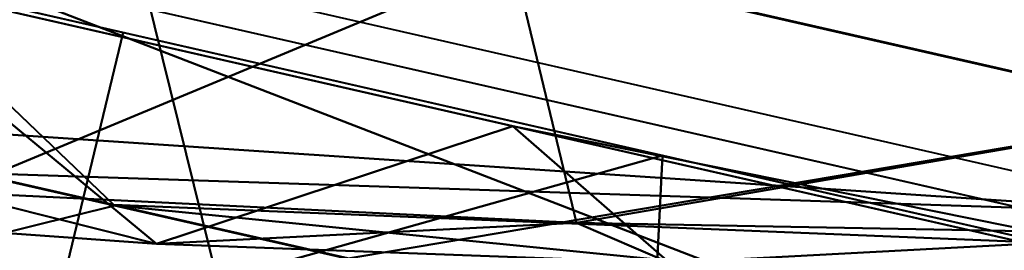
# Model space of a CAD drawing. Header units: millimetres. Extents: x -84 to 84, y -85 to 85.
# Tile 245 of 252: x -3.476 to -0.581, y -58.403 to -57.724. Entities that reach past the tile are written whole.
import ezdxf

# ---------------------------------------------------------------- set-up
doc = ezdxf.new("R2010")
doc.units = ezdxf.units.MM
doc.layers.add('M-HVAC-CDFF', color=50, linetype='Continuous', lineweight=30)

# ---------------------------------------------------------------- blocks, each defined once
blk = doc.blocks.new('VE_Air Teminal_Ventilation Valve_Geometry - Aeroo Round White-8933-3D View')
at = {"layer": 'M-HVAC-CDFF', "lineweight": 40}
mesh = blk.add_polyface(dxfattribs=at)
corners = [(4.149506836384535, 62.50000047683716, -33.96967661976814), (-4.149506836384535, 62.50000047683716, -33.96967661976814), (-4.925963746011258, 62.39777652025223, -33.96967661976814), (-5.64950697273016, 62.09807642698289, -33.96967661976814), (-6.270827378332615, 61.62132046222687, -33.96967661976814), (-6.747583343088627, 61.0000011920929, -33.96967661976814), (-7.047284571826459, 60.27645796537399, -33.96967661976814), (-7.71560939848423, 57.78223339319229, -33.96967661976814), (-3.866317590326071, 58.16673027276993, -33.96967661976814), (2.019695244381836e-11, 58.29508817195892, -33.96967661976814), (3.866317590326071, 58.16673027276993, -33.96967661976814), (7.71560939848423, 57.78223339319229, -33.96967661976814), (7.047284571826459, 60.27645796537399, -33.96967661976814), (6.747583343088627, 61.0000011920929, -33.96967661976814), (6.270827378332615, 61.62132046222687, -33.96967661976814), (5.64950697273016, 62.09807642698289, -33.96967661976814), (4.925963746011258, 62.39777652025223, -33.96967661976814)]
mesh.append_faces([[corners[k] for k in face] for face in [(3, 4, 8, 2), (4, 5, 8), (16, 0, 10, 15), (14, 15, 10, 13)]], dxfattribs={"vtx1": -1, "vtx2": -1})
mesh.append_faces([[corners[k] for k in face] for face in [(1, 2, 8, 9), (9, 10, 0, 1)]], dxfattribs={"vtx1": -1, "vtx3": -1})
mesh.append_faces([[corners[k] for k in face] for face in [(6, 7, 8, 5)]], dxfattribs={"vtx2": -1})
mesh.append_faces([[corners[k] for k in face] for face in [(10, 11, 12, 13)]], dxfattribs={"vtx3": -1})
mesh = blk.add_polyface(dxfattribs=at)
corners = [(1.771152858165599e-11, -59.00077729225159, -36.14970570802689), (1.769450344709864e-11, -59.00077729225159, -34.91854902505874), (-25.5994775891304, -53.15786086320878, -34.91854902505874), (-46.12866600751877, -36.78638332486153, -34.91854902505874), (-57.52150257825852, -13.1289077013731, -34.91854902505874), (-57.52150257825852, 13.1289077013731, -34.91854902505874), (-46.12866600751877, 36.78638332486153, -34.91854902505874), (-25.5994775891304, 53.15786086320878, -34.91854902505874), (2.019088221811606e-11, 59.00077729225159, -34.91854902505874), (2.020790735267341e-11, 59.00077729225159, -36.14970570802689), (-25.5994775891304, 53.15786086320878, -36.14970570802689), (-46.12866600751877, 36.78638332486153, -36.14970570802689), (-57.52150257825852, 13.1289077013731, -36.14970570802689), (-57.52150257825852, -13.1289077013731, -36.14970570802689), (-46.12866600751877, -36.78638332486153, -36.14970570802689), (-25.5994775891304, -53.15786086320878, -36.14970570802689), (-16.20570368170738, -55.30192966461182, -34.91854902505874), (-12.7997387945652, -56.07932134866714, -36.14970570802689), (-35.86407179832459, -44.97212322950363, -36.14970570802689), (-35.86407179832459, -44.97212322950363, -34.91854902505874), (-51.82508429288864, -24.95764494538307, -36.14970570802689), (-51.82508429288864, -24.95764494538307, -34.91854902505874), (-57.52150257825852, -2.381355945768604e-11, -34.91854902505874), (-57.52150257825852, -2.381778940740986e-11, -36.14970570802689), (-51.82508429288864, 24.95764494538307, -36.14970570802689), (-51.82508429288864, 24.95764494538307, -34.91854902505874), (-35.86407179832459, 44.97212322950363, -36.14970570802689), (-35.86407179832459, 44.97212322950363, -34.91854902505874), (-16.20570368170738, 55.30192966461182, -36.14970570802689), (-12.7997387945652, 56.07932134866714, -34.91854902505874)]
mesh.append_faces([[corners[k] for k in face] for face in [(17, 16, 15), (16, 17, 1), (29, 28, 7), (28, 29, 9), (10, 7, 28)]], dxfattribs={"vtx0": -1, "vtx1": -1})
mesh.append_faces([[corners[k] for k in face] for face in [(13, 4, 22, 23), (15, 2, 19, 18), (14, 3, 21, 20), (4, 13, 20, 21), (18, 19, 3, 14), (5, 12, 23, 22), (12, 5, 25, 24), (11, 6, 27, 26), (7, 10, 26, 27), (24, 25, 6, 11)]], dxfattribs={"vtx0": -1, "vtx2": -1})
mesh.append_faces([[corners[k] for k in face] for face in [(0, 1, 17)]], dxfattribs={"vtx1": -1})
mesh.append_faces([[corners[k] for k in face] for face in [(16, 2, 15)]], dxfattribs={"vtx1": -1, "vtx2": -1})
mesh.append_faces([[corners[k] for k in face] for face in [(29, 8, 9)]], dxfattribs={"vtx2": -1})
mesh = blk.add_polyface(dxfattribs=at)
corners = [(1.778951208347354e-11, -58.40000091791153, -40.79999871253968), (1.776668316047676e-11, -58.99941927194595, -40.1361584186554), (-25.59888714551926, -53.15663909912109, -40.1361584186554), (-46.12760320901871, -36.78553626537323, -40.1361584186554), (-57.52018089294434, -13.12860566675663, -40.1361584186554), (-57.52018089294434, 13.12860566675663, -40.1361584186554), (-46.12760320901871, 36.78553626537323, -40.1361584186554), (-25.59888714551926, 53.15663909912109, -40.1361584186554), (2.026300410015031e-11, 58.99941927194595, -40.1361584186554), (2.02604719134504e-11, 58.40000091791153, -40.79999871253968), (-25.33881036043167, 52.61658303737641, -40.79999871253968), (-45.65895903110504, 36.41180362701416, -40.79999871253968), (-56.93579159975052, 12.995222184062, -40.79999871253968), (-56.93579159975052, -12.995222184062, -40.79999871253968), (-45.65895903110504, -36.41180362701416, -40.79999871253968), (-25.33881036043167, -52.61658303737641, -40.79999871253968), (-16.24683602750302, -55.29118359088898, -40.1361584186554), (-12.66940518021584, -55.508289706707, -40.79999871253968), (-19.00410777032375, -54.06243864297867, -40.79999871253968), (-8.123418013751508, -57.1452991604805, -40.1361584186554), (-35.86324517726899, -44.97108768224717, -40.1361584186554), (-35.49888469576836, -44.51419333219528, -40.79999871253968), (-40.57892299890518, -40.46300075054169, -40.79999871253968), (-40.99542192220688, -40.87830970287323, -40.1361584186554), (-51.82388978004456, -24.95707039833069, -40.1361584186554), (-51.29737304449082, -24.70351347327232, -40.79999871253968), (-54.11658232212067, -18.84936839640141, -40.79999871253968), (-54.67203533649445, -19.04283746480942, -40.1361584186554), (-57.52018089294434, -2.376808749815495e-11, -40.1361584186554), (-56.93579159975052, -2.378183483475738e-11, -40.79999871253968), (-56.93579159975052, 6.497611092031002, -40.79999871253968), (-57.52018089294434, 6.564302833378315, -40.1361584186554), (-51.82388978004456, 24.95707039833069, -40.1361584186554), (-51.29737304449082, 24.70351347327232, -40.79999871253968), (-48.47816830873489, 30.55765968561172, -40.79999871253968), (-48.97574422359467, 30.87130333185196, -40.1361584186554), (-35.49888469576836, 44.51419333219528, -40.79999871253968), (-35.86324517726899, 44.97108768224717, -40.1361584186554), (-40.99542192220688, 40.87830970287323, -40.1361584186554), (-40.57892299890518, 40.46300075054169, -40.79999871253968), (-12.79944357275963, 56.07802691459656, -40.1361584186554), (-12.66940518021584, 55.508289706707, -40.79999871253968), (-8.040885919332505, 56.56472049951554, -40.79999871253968), (-30.41884639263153, -48.56538591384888, -40.79999871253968), (-30.73106616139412, -49.06386111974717, -40.1361584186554), (-28.16497778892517, -51.11025238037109, -40.1361584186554), (-48.97574422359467, -30.87130333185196, -40.1361584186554), (-48.47816830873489, -30.55765968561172, -40.79999871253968), (-49.88777067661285, -27.63058544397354, -40.79999871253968), (-56.93579159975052, -6.497611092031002, -40.79999871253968), (-57.52018089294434, -6.564302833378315, -40.1361584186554), (-57.52018089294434, -9.846454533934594, -40.1361584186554), (-54.67203533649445, 19.04283746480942, -40.1361584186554), (-54.11658232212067, 18.84936839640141, -40.79999871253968), (-52.7069799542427, 21.77644150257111, -40.79999871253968), (-30.73106616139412, 49.06386111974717, -40.1361584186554), (-30.41884639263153, 48.56538591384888, -40.79999871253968), (-27.8788283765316, 50.59098447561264, -40.79999871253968), (-19.19916649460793, 54.61733300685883, -40.1361584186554), (-19.00410777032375, 54.06243864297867, -40.79999871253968), (-15.83675704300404, 54.78536417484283, -40.79999871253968), (-6.334702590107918, -56.95414531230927, -40.79999871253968), (-4.061709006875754, -58.07235921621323, -40.1361584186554), (-4.020442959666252, 57.48236070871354, -40.79999871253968), (-6.399721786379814, 57.53872082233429, -40.1361584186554), (-22.17145963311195, -53.33950856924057, -40.79999871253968), (-20.92286215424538, -54.22391134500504, -40.1361584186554), (-15.83675704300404, -54.78536417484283, -40.79999871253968), (-43.11893874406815, -38.43740218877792, -40.79999871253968), (-43.56151256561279, -38.83192298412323, -40.1361584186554), (-38.4293358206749, -42.92470096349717, -40.1361584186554), (-38.03890271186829, -42.48859477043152, -40.79999871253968), (-55.52618468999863, -15.92229529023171, -40.79999871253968), (-56.09610811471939, -16.08572213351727, -40.1361584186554), (-53.2479625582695, -21.99995393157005, -40.1361584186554), (-52.7069799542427, -21.77644150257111, -40.79999871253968), (-56.93579159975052, 9.746416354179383, -40.79999871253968), (-57.52018089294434, 9.846454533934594, -40.1361584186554), (-57.52018089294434, 3.282151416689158, -40.1361584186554), (-56.93579159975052, 3.248805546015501, -40.79999871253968), (-47.068561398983, 33.48473165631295, -40.79999871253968), (-47.55167598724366, 33.82841979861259, -40.1361584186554), (-50.39981700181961, 27.91418686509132, -40.1361584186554), (-49.88777067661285, 27.63058544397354, -40.79999871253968), (-43.56151256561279, 38.83192298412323, -40.1361584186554), (-43.11893874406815, 38.43740218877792, -40.79999871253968), (-38.03890271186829, 42.48859477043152, -40.79999871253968), (-38.4293358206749, 42.92470096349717, -40.1361584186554), (-32.95886667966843, -46.53979189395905, -40.79999871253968), (-33.29715680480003, -47.01747440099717, -40.1361584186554), (-27.8788283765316, -50.59098447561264, -40.79999871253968), (-47.55167598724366, -33.82841979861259, -40.1361584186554), (-47.068561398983, -33.48473165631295, -40.79999871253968), (-50.39981700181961, -27.91418686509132, -40.1361584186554), (-56.93579159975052, -3.248805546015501, -40.79999871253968), (-57.52018089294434, -3.282151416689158, -40.1361584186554), (-56.93579159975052, -9.746416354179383, -40.79999871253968), (-56.09610811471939, 16.08572213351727, -40.1361584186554), (-55.52618468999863, 15.92229529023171, -40.79999871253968), (-53.2479625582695, 21.99995393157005, -40.1361584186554), (-33.29715680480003, 47.01747440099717, -40.1361584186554), (-32.95886667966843, 46.53979189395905, -40.79999871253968), (-28.16497778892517, 51.11025238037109, -40.1361584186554), (-22.39902795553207, 53.88698605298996, -40.1361584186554), (-22.17145963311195, 53.33950856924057, -40.79999871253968), (-15.99930503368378, 55.3476799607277, -40.1361584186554), (-9.502053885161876, -56.2312197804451, -40.79999871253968), (-3.167351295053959, -57.67707084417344, -40.79999871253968), (-9.599583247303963, 56.80837386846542, -40.1361584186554), (-3.199860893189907, 58.26907231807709, -40.1361584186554), (-12.18512673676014, -56.21824364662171, -40.1361584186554)]
mesh.append_faces([[corners[k] for k in face] for face in [(9, 109, 8)]], dxfattribs={"vtx0": -1})
mesh.append_faces([[corners[k] for k in face] for face in [(110, 106, 19), (62, 107, 1), (19, 61, 62), (42, 64, 63), (63, 109, 9), (107, 62, 61), (66, 18, 16), (17, 16, 67), (106, 110, 17)]], dxfattribs={"vtx0": -1, "vtx1": -1})
mesh.append_faces([[corners[k] for k in face] for face in [(13, 4, 51, 96), (16, 18, 67), (24, 25, 48), (15, 2, 45), (32, 33, 54), (7, 10, 57), (40, 41, 60), (44, 43, 90), (47, 46, 93), (53, 52, 99), (56, 55, 102), (59, 58, 105), (2, 15, 65), (3, 14, 68), (21, 20, 70), (4, 13, 72), (25, 24, 74), (5, 12, 76), (6, 11, 80), (33, 32, 82), (11, 6, 84), (37, 36, 86), (20, 21, 88), (14, 3, 91), (12, 5, 97), (36, 37, 100), (10, 7, 103), (41, 40, 108)]], dxfattribs={"vtx0": -1, "vtx2": -1})
mesh.append_faces([[corners[k] for k in face] for face in [(23, 69, 22), (27, 73, 26), (89, 20, 88), (92, 14, 91), (66, 2, 65), (35, 81, 34), (26, 75, 27), (39, 85, 38), (75, 25, 74), (64, 109, 63), (98, 12, 97), (22, 71, 23), (101, 36, 100), (104, 10, 103), (71, 21, 70), (69, 3, 68), (73, 4, 72), (83, 33, 82), (34, 83, 35), (81, 6, 80), (87, 37, 86), (38, 87, 39), (85, 11, 84), (44, 89, 43), (90, 15, 45), (93, 24, 48), (47, 92, 46), (99, 32, 54), (53, 98, 52), (56, 101, 55), (102, 7, 57), (105, 40, 60), (59, 104, 58), (106, 61, 19), (108, 64, 42), (65, 18, 66), (68, 22, 69), (70, 23, 71), (72, 26, 73), (74, 27, 75), (80, 34, 81), (82, 35, 83), (84, 38, 85), (86, 39, 87), (88, 43, 89), (45, 44, 90), (91, 46, 92), (48, 47, 93), (51, 50, 96), (97, 52, 98), (54, 53, 99), (100, 55, 101), (57, 56, 102), (103, 58, 104), (60, 59, 105), (42, 41, 108), (110, 16, 17)]], dxfattribs={"vtx1": -1, "vtx2": -1})
mesh.append_faces([[corners[k] for k in face] for face in [(30, 79, 31, 77), (79, 29, 78, 31), (77, 5, 76, 30), (95, 28, 94, 49), (50, 95, 49, 96), (28, 78, 29, 94)]], dxfattribs={"vtx1": -1, "vtx3": -1})
mesh.append_faces([[corners[k] for k in face] for face in [(107, 0, 1)]], dxfattribs={"vtx2": -1})
mesh = blk.add_polyface(dxfattribs=at)
corners = [(1.776668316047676e-11, -58.99941927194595, -40.1361584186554), (1.775529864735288e-11, -58.99941927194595, -39.31275300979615), (-25.59888714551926, -53.15663909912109, -39.31275300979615), (-46.12760320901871, -36.78553626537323, -39.31275300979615), (-57.52018089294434, -13.12860566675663, -39.31275300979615), (-57.52018089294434, 13.12860566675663, -39.31275300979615), (-46.12760320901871, 36.78553626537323, -39.31275300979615), (-25.59888714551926, 53.15663909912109, -39.31275300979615), (2.025161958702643e-11, 58.99941927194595, -39.31275300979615), (2.026300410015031e-11, 58.99941927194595, -40.1361584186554), (-25.59888714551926, 53.15663909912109, -40.1361584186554), (-46.12760320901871, 36.78553626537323, -40.1361584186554), (-57.52018089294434, 13.12860566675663, -40.1361584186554), (-57.52018089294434, -13.12860566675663, -40.1361584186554), (-46.12760320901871, -36.78553626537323, -40.1361584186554), (-25.59888714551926, -53.15663909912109, -40.1361584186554), (-16.20551746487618, -55.30061252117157, -39.31275300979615), (-12.79944357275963, -56.07802691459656, -40.1361584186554), (-51.82388978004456, -24.95707039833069, -40.1361584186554), (-51.82388978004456, -24.95707039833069, -39.31275300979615), (-35.86324517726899, -44.97108768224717, -40.1361584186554), (-35.86324517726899, -44.97108768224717, -39.31275300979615), (-57.52018089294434, -2.377337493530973e-11, -39.31275300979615), (-57.52018089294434, -2.378183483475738e-11, -40.1361584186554), (-51.82388978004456, 24.95707039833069, -40.1361584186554), (-51.82388978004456, 24.95707039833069, -39.31275300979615), (-35.86324517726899, 44.97108768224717, -40.1361584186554), (-35.86324517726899, 44.97108768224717, -39.31275300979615), (-16.20551746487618, 55.30061252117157, -40.1361584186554), (-12.79944357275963, 56.07802691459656, -39.31275300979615)]
mesh.append_faces([[corners[k] for k in face] for face in [(17, 16, 15), (16, 17, 1), (10, 7, 28), (29, 28, 7), (28, 29, 9)]], dxfattribs={"vtx0": -1, "vtx1": -1})
mesh.append_faces([[corners[k] for k in face] for face in [(23, 22, 5, 12), (14, 3, 19, 18), (6, 11, 24, 25), (13, 4, 22, 23), (18, 19, 4, 13), (12, 5, 25, 24), (3, 14, 20), (11, 6, 27, 26), (26, 27, 7, 10)]], dxfattribs={"vtx0": -1, "vtx2": -1})
mesh.append_faces([[corners[k] for k in face] for face in [(0, 1, 17)]], dxfattribs={"vtx1": -1})
mesh.append_faces([[corners[k] for k in face] for face in [(2, 21, 15), (16, 2, 15)]], dxfattribs={"vtx1": -1, "vtx2": -1})
mesh.append_faces([[corners[k] for k in face] for face in [(21, 3, 20, 15)]], dxfattribs={"vtx1": -1, "vtx3": -1})
mesh.append_faces([[corners[k] for k in face] for face in [(29, 8, 9)]], dxfattribs={"vtx2": -1})
mesh = blk.add_polyface(dxfattribs=at)
corners = [(1.775529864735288e-11, -58.99941927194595, -39.31275300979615), (1.776421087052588e-11, -58.00276862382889, -38.31610236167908), (-25.16645759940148, -52.25868791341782, -38.31610236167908), (-45.3483902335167, -36.16413524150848, -38.31610236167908), (-56.5485196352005, -12.90683050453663, -38.31610236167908), (-56.5485196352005, 12.90683050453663, -38.31610236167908), (-45.3483902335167, 36.16413524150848, -38.31610236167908), (-25.16645759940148, 52.25868791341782, -38.31610236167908), (2.021836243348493e-11, 58.00276862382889, -38.31610236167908), (2.025161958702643e-11, 58.99941927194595, -39.31275300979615), (-25.59888714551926, 53.15663909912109, -39.31275300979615), (-46.12760320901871, 36.78553626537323, -39.31275300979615), (-57.52018089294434, 13.12860566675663, -39.31275300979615), (-57.52018089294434, -13.12860566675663, -39.31275300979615), (-46.12760320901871, -36.78553626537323, -39.31275300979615), (-25.59888714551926, -53.15663909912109, -39.31275300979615), (-15.99947648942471, -54.35099297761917, -38.31610236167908), (-12.79944357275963, -56.07802691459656, -39.31275300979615), (-19.19916649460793, -54.61733300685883, -39.31275300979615), (-35.86324517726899, -44.97108768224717, -39.31275300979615), (-35.25742505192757, -44.21141384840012, -38.31610236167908), (-30.21194132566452, -48.23505088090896, -38.31610236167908), (-50.94845720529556, -24.53548230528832, -38.31610236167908), (-51.82388978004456, -24.95707039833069, -39.31275300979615), (-54.67203533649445, -19.04283746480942, -39.31275300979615), (-56.5485196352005, -2.379769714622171e-11, -38.31610236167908), (-57.52018089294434, -2.37765473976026e-11, -39.31275300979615), (-57.52018089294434, 6.564302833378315, -39.31275300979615), (-50.94845720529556, 24.53548230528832, -38.31610236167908), (-51.82388978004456, 24.95707039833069, -39.31275300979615), (-48.97574422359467, 30.87130333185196, -39.31275300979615), (-35.86324517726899, 44.97108768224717, -39.31275300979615), (-35.25742505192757, 44.21141384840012, -38.31610236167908), (-40.30290877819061, 40.18777227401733, -38.31610236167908), (-12.58322879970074, 55.13072826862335, -38.31610236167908), (-12.79944357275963, 56.07802691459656, -39.31275300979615), (-8.13719578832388, 57.14215618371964, -39.31275300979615), (-7.999738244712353, -56.17688080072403, -38.31610236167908), (-40.99542192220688, -40.87830970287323, -39.31275300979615), (-40.30290877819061, -40.18777227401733, -38.31610236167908), (-48.14842371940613, -30.34980990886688, -38.31610236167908), (-48.97574422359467, -30.87130333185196, -39.31275300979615), (-56.5485196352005, -6.453415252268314, -38.31610236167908), (-57.52018089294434, -6.564302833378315, -39.31275300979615), (-53.74848614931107, 18.72115697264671, -38.31610236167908), (-54.67203533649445, 19.04283746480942, -39.31275300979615), (-30.73106616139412, 49.06386111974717, -39.31275300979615), (-30.21194132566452, 48.23505088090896, -38.31610236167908), (-18.87484376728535, 53.69471036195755, -38.31610236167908), (-19.19916649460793, 54.61733300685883, -39.31275300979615), (-30.73106616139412, -49.06386111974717, -39.31275300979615), (-53.74848614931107, -18.72115697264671, -38.31610236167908), (-56.5485196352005, 6.453415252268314, -38.31610236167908), (-48.14842371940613, 30.34980990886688, -38.31610236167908), (-40.99542192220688, 40.87830970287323, -39.31275300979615), (-6.291614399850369, 56.56675071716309, -38.31610236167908), (-6.399721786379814, -57.53872082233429, -39.31275300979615)]
mesh.append_faces([[corners[k] for k in face] for face in [(30, 6, 11), (50, 20, 19), (29, 53, 30), (51, 23, 22), (37, 56, 1), (53, 29, 28), (54, 32, 31), (24, 4, 13), (21, 15, 2), (23, 51, 24), (27, 5, 12), (33, 11, 6), (36, 55, 9), (35, 34, 36)]], dxfattribs={"vtx0": -1, "vtx1": -1})
mesh.append_faces([[corners[k] for k in face] for face in [(18, 16, 2), (54, 33, 32), (50, 21, 20), (3, 14, 38), (14, 3, 40), (13, 4, 42), (12, 5, 44), (7, 10, 46), (10, 7, 48), (36, 34, 55), (37, 17, 56)]], dxfattribs={"vtx0": -1, "vtx2": -1})
mesh.append_faces([[corners[k] for k in face] for face in [(0, 1, 56), (8, 9, 55)]], dxfattribs={"vtx1": -1})
mesh.append_faces([[corners[k] for k in face] for face in [(15, 18, 2), (29, 45, 28), (18, 17, 16), (39, 3, 38), (41, 14, 40), (20, 39, 19), (45, 12, 44), (23, 41, 22), (47, 7, 46), (49, 10, 48), (32, 47, 31), (35, 49, 34), (37, 16, 17), (38, 19, 39), (40, 22, 41), (44, 28, 45), (46, 31, 47), (48, 34, 49), (50, 15, 21), (51, 4, 24), (53, 6, 30), (54, 11, 33)]], dxfattribs={"vtx1": -1, "vtx2": -1})
mesh.append_faces([[corners[k] for k in face] for face in [(25, 52, 26, 43), (27, 26, 52, 5), (43, 13, 42, 25)]], dxfattribs={"vtx1": -1, "vtx3": -1})
mesh = blk.add_polyface(dxfattribs=at)
corners = [(-8.089488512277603, 57.74638892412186, -36.87341925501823), (-9.486763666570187, 55.83748018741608, -37.00348489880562), (-10.50069330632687, 57.52388706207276, -36.77045497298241), (-18.87484376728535, 53.69471036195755, -37.00348489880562), (-20.13359574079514, 54.73421359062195, -36.86815749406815), (-17.96062699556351, 55.5692144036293, -36.82068809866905), (-8.44460457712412, 57.99557883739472, -36.66532875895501), (-5.847238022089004, 58.28244813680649, -36.69285705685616), (-11.18736787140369, 57.72307548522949, -36.46799569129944), (-13.24416002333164, 57.0108869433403, -36.72987105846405), (-3.195148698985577, 57.27349809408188, -37.00348489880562), (-6.390297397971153, 56.54422756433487, -37.00348489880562), (-18.43296712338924, 55.71426368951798, -36.59294491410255), (-15.92756159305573, 56.41331713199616, -36.65510272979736), (2.020721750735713e-11, 58.59023730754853, -36.68000355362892), (2.020021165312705e-11, 58.00276862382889, -37.00348489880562), (-2.894327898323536, 58.49223729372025, -36.70214518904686), (-3.195148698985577, 58.27150222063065, -36.14970570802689), (-4.659479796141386, 58.63411635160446, -36.44069902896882), (-6.390297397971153, 57.54223169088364, -36.14970570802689), (-14.89612359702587, 56.36892031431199, -36.87685745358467), (-9.595018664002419, 56.81077651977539, -36.14970570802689), (-12.7997387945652, 56.07932134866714, -36.14970570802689), (-7.344060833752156, 58.35462305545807, -36.44582907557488), (-15.99967292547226, 55.34895622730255, -36.14970570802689), (-14.05160301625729, 57.09872678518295, -36.46168702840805), (-20.66718871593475, 54.84249640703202, -36.66507895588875), (-19.19960705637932, 54.61859110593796, -36.14970570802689), (2.020790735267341e-11, 59.00077729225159, -36.14970570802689), (-12.58322879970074, 55.13072826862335, -37.00348489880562), (-15.72903628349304, 54.41272158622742, -37.00348489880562), (-22.02065125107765, 52.97669913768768, -37.00348489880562), (-22.39954345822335, 53.88822598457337, -36.14970570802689)]
mesh.append_faces([[corners[k] for k in face] for face in [(17, 18, 19), (21, 8, 22), (10, 16, 15), (24, 12, 27), (29, 2, 1)]], dxfattribs={"vtx0": -1, "vtx1": -1})
mesh.append_faces([[corners[k] for k in face] for face in [(0, 1, 2), (3, 4, 5), (6, 7, 0), (8, 2, 9), (5, 12, 13), (17, 14, 18), (20, 13, 9), (14, 16, 18), (18, 7, 23), (24, 25, 13), (9, 25, 8), (5, 26, 12), (27, 12, 26), (19, 18, 23), (16, 7, 18), (16, 10, 7), (6, 2, 8), (23, 7, 6), (21, 23, 8), (2, 6, 0), (23, 6, 8), (22, 8, 25), (11, 0, 7), (9, 13, 25), (5, 13, 20), (9, 2, 29), (20, 9, 29), (4, 26, 5), (5, 20, 30), (13, 12, 24)]], dxfattribs={"vtx0": -1, "vtx1": -1, "vtx2": -1})
mesh.append_faces([[corners[k] for k in face] for face in [(7, 10, 11), (0, 11, 1), (20, 29, 30), (4, 3, 31)]], dxfattribs={"vtx0": -1, "vtx2": -1})
mesh.append_faces([[corners[k] for k in face] for face in [(14, 15, 16), (21, 19, 23), (24, 22, 25), (30, 3, 5), (32, 27, 26)]], dxfattribs={"vtx1": -1, "vtx2": -1})
mesh.append_faces([[corners[k] for k in face] for face in [(17, 28, 14)]], dxfattribs={"vtx2": -1})
mesh = blk.add_polyface(dxfattribs=at)
corners = [(-3.100916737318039, 58.82407568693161, -34.61161372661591), (-2.100661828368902, 58.52131437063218, -34.91854902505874), (-4.201323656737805, 58.04185144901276, -34.91854902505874), (-9.110782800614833, 58.25006003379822, -34.70786057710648), (-8.713112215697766, 58.18081008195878, -34.52275650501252), (-7.491141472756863, 58.47092682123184, -34.6867681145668), (-10.50330942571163, 56.60346268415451, -34.91854902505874), (-12.5841712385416, 57.59737458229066, -34.702757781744), (-10.83547710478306, 57.94018160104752, -34.67807950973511), (-7.045463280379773, 58.38562134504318, -34.50448227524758), (-6.344029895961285, 57.03800193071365, -34.37607441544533), (-4.758022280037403, 57.39999836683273, -34.37607441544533), (-1.616422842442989, 58.73418745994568, -34.46493617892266), (-3.380407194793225, 58.62955176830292, -34.44682091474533), (-1.586007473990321, 58.1239912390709, -34.37607441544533), (-5.478698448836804, 58.58955602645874, -34.53794907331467), (-4.689868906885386, 58.76699341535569, -34.69765271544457), (2.018789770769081e-11, 58.94572069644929, -34.78055099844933), (2.019088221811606e-11, 59.00077729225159, -34.91854902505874), (-11.86445454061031, 57.62864992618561, -34.53010298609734), (-10.26515285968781, 57.90788433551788, -34.5057676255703), (-7.930036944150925, 56.6760100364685, -34.37607441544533), (-8.40264731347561, 57.08292560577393, -34.91854902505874), (-6.301985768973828, 57.56238852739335, -34.91854902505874), (-11.10205217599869, 55.95201716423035, -34.37607441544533), (-9.516044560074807, 56.31401360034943, -34.37607441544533), (2.01827961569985e-11, 58.8515949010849, -34.54462335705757), (-1.485679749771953, 58.91812881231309, -34.66289375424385), (-12.60397153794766, 56.1239997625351, -34.91854902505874), (2.017332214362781e-11, 58.48598767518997, -34.37607441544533), (-3.172014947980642, 57.76199480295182, -34.37607441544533)]
mesh.append_faces([[corners[k] for k in face] for face in [(10, 9, 21), (23, 16, 2), (30, 13, 11)]], dxfattribs={"vtx0": -1, "vtx1": -1})
mesh.append_faces([[corners[k] for k in face] for face in [(3, 4, 5), (6, 7, 8), (12, 13, 14), (15, 0, 16), (8, 19, 20), (15, 11, 13), (21, 4, 20), (23, 5, 16), (13, 12, 0), (26, 27, 12), (0, 12, 27), (22, 3, 5), (7, 19, 8), (20, 3, 8), (4, 21, 9), (5, 4, 9), (15, 5, 9), (15, 9, 11), (19, 24, 20), (4, 3, 20), (8, 3, 6), (5, 15, 16), (16, 0, 2), (27, 17, 1), (0, 27, 1), (13, 0, 15)]], dxfattribs={"vtx0": -1, "vtx1": -1, "vtx2": -1})
mesh.append_faces([[corners[k] for k in face] for face in [(0, 1, 2), (9, 10, 11), (12, 29, 26), (13, 30, 14)]], dxfattribs={"vtx0": -1, "vtx2": -1})
mesh.append_faces([[corners[k] for k in face] for face in [(20, 24, 25, 21)]], dxfattribs={"vtx0": -1, "vtx3": -1})
mesh.append_faces([[corners[k] for k in face] for face in [(22, 6, 3), (6, 28, 7), (23, 22, 5), (26, 17, 27), (14, 29, 12)]], dxfattribs={"vtx1": -1, "vtx2": -1})
mesh.append_faces([[corners[k] for k in face] for face in [(17, 18, 1)]], dxfattribs={"vtx2": -1})
mesh = blk.add_polyface(dxfattribs=at)
corners = [(1.753046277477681e-11, -58.49936803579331, -22.22989765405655), (1.721879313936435e-11, -58.49936803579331, 0.3091673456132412), (-25.38192409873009, -52.70610791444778, 0.3091673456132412), (-45.73664778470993, -36.473759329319, 0.3091673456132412), (-57.03266522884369, -13.0173331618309, 0.3091673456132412), (-57.03266522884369, 13.0173331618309, 0.3091673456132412), (-45.73664778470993, 36.473759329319, 0.3091673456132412), (-25.38192409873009, 52.70610791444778, 0.3091673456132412), (1.969395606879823e-11, 58.49936803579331, 0.3091673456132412), (2.000562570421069e-11, 58.49936803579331, -22.22989765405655), (-25.38192409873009, 52.70610791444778, -22.22989765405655), (-45.73664778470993, 36.473759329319, -22.22989765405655), (-57.03266522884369, 13.0173331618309, -22.22989765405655), (-57.03266522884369, -13.0173331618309, -22.22989765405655), (-45.73664778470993, -36.473759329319, -22.22989765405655), (-25.38192409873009, -52.70610791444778, -22.22989765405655), (-14.61965973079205, -55.16252592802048, 0.3091673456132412), (-12.69096204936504, -55.60273797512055, -22.22989765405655), (-35.55928480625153, -44.5899336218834, -22.22989765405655), (-35.55928480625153, -44.5899336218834, 0.3091673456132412), (-51.38465423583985, -24.74554624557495, -22.22989765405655), (-51.38465423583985, -24.74554624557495, 0.3091673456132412), (-57.03266522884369, -2.419319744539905e-11, 0.3091673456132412), (-57.03266522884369, -2.396689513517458e-11, -22.22989765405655), (-51.38465423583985, 24.74554624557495, -22.22989765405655), (-51.38465423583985, 24.74554624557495, 0.3091673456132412), (-35.55928480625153, 44.5899336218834, -22.22989765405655), (-35.55928480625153, 44.5899336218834, 0.3091673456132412), (-14.61965973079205, 55.16252592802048, -22.22989765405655), (-12.69096204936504, 55.60273797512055, 0.3091673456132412)]
mesh.append_faces([[corners[k] for k in face] for face in [(17, 16, 15), (10, 7, 28), (16, 17, 1), (29, 28, 7), (28, 29, 9)]], dxfattribs={"vtx0": -1, "vtx1": -1})
mesh.append_faces([[corners[k] for k in face] for face in [(15, 2, 19, 18), (14, 3, 21, 20), (4, 13, 20, 21), (18, 19, 3, 14), (5, 12, 23, 22), (12, 5, 25, 24), (27, 26, 11, 6), (6, 11, 24, 25), (26, 27, 7, 10), (13, 4, 22, 23)]], dxfattribs={"vtx0": -1, "vtx2": -1})
mesh.append_faces([[corners[k] for k in face] for face in [(0, 1, 17)]], dxfattribs={"vtx1": -1})
mesh.append_faces([[corners[k] for k in face] for face in [(16, 2, 15)]], dxfattribs={"vtx1": -1, "vtx2": -1})
mesh.append_faces([[corners[k] for k in face] for face in [(29, 8, 9)]], dxfattribs={"vtx2": -1})
mesh = blk.add_polyface(dxfattribs=at)
corners = [(1.721879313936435e-11, -58.49936803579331, 0.3091673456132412), (1.70821015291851e-11, -58.49936803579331, 10.19428827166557), (-25.38192409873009, -52.70610791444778, 10.19428827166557), (-45.73664778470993, -36.473759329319, 10.19428827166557), (-57.03266522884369, -13.0173331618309, 10.19428827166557), (-57.03266522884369, 13.0173331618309, 10.19428827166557), (-45.73664778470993, 36.473759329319, 10.19428827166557), (-25.38192409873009, 52.70610791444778, 10.19428827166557), (1.955726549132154e-11, 58.49936803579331, 10.19428827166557), (1.969395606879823e-11, 58.49936803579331, 0.3091673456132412), (-25.38192409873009, 52.70610791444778, 0.3091673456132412), (-45.73664778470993, 36.473759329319, 0.3091673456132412), (-57.03266522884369, 13.0173331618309, 0.3091673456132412), (-57.03266522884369, -13.0173331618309, 0.3091673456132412), (-45.73664778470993, -36.473759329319, 0.3091673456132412), (-25.38192409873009, -52.70610791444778, 0.3091673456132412), (-16.13669558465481, -54.81627162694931, 10.19428827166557), (-12.69096204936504, -55.60273797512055, 0.3091673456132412), (-35.55928480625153, -44.5899336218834, 0.3091673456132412), (-35.55928480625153, -44.5899336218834, 10.19428827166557), (-51.38465423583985, -24.74554624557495, 0.3091673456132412), (-51.38465423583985, -24.74554624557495, 10.19428827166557), (-57.03266522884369, -2.428096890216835e-11, 10.19428827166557), (-57.03266522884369, -2.418156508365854e-11, 0.3091673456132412), (-51.38465423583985, 24.74554624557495, 0.3091673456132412), (-51.38465423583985, 24.74554624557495, 10.19428827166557), (-35.55928480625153, 44.5899336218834, 0.3091673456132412), (-35.55928480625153, 44.5899336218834, 10.19428827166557), (-16.13669558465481, 54.81627162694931, 0.3091673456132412), (-12.69096204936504, 55.60273797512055, 10.19428827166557)]
mesh.append_faces([[corners[k] for k in face] for face in [(17, 16, 15), (10, 7, 28), (16, 17, 1), (29, 28, 7), (28, 29, 9)]], dxfattribs={"vtx0": -1, "vtx1": -1})
mesh.append_faces([[corners[k] for k in face] for face in [(15, 2, 19, 18), (14, 3, 21, 20), (4, 13, 20, 21), (18, 19, 3, 14), (5, 12, 23, 22), (12, 5, 25, 24), (27, 26, 11, 6), (6, 11, 24, 25), (26, 27, 7, 10), (13, 4, 22, 23)]], dxfattribs={"vtx0": -1, "vtx2": -1})
mesh.append_faces([[corners[k] for k in face] for face in [(0, 1, 17)]], dxfattribs={"vtx1": -1})
mesh.append_faces([[corners[k] for k in face] for face in [(16, 2, 15)]], dxfattribs={"vtx1": -1, "vtx2": -1})
mesh.append_faces([[corners[k] for k in face] for face in [(29, 8, 9)]], dxfattribs={"vtx2": -1})
mesh = blk.add_polyface(dxfattribs=at)
corners = [(-8.102607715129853, 56.15600634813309, -22.75286945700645), (-8.386818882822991, 57.64471453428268, -22.67506034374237), (-6.07695578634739, 56.6183464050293, -22.75286945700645), (-1.838919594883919, 58.32200331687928, -22.59518240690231), (2.00078047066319e-11, 58.35634442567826, -22.5895959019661), (2.000320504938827e-11, 58.00537565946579, -22.75286945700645), (-2.025651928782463, 58.03702343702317, -22.22989765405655), (-3.073587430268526, 58.3834866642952, -22.41824462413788), (-4.051303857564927, 57.57468338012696, -22.22989765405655), (-9.88617095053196, 57.34005017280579, -22.70955587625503), (-10.34320042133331, 55.64460496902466, -22.75286945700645), (-12.40394627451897, 56.98499826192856, -22.62509291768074), (-6.755285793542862, 57.91751310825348, -22.63292992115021), (-8.273369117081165, 57.83578662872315, -22.49970086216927), (-5.26296057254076, 58.10827635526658, -22.60011261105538), (-3.679090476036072, 58.23137022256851, -22.59875686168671), (-4.051303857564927, 57.08069100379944, -22.75286945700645), (-1.565639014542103, 58.44008295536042, -22.42655625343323), (2.000643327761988e-11, 58.44642341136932, -22.36305177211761), (-2.025651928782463, 57.54303106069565, -22.75286945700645), (-6.504334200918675, 58.08574411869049, -22.45447969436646), (-4.676263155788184, 58.26896331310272, -22.43788595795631), (-10.12825964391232, 56.18765866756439, -22.22989765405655), (-8.102607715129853, 56.6499987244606, -22.22989765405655), (-9.932543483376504, 57.5233102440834, -22.5692982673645), (-12.75169371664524, 57.04537793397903, -22.44484410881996), (-12.58379426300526, 55.13320358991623, -22.75286945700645), (-6.07695578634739, 57.11234332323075, -22.22989765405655), (-12.15391157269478, 55.72531406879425, -22.22989765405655), (2.000562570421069e-11, 58.49936803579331, -22.22989765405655), (-14.17956350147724, 55.26297401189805, -22.22989765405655)]
mesh.append_faces([[corners[k] for k in face] for face in [(0, 1, 2), (6, 7, 8), (19, 3, 5), (27, 20, 23), (22, 25, 28), (10, 9, 0), (28, 25, 30)]], dxfattribs={"vtx0": -1, "vtx1": -1})
mesh.append_faces([[corners[k] for k in face] for face in [(9, 10, 11), (12, 1, 13), (14, 15, 16), (17, 3, 7), (12, 20, 14), (7, 15, 21), (12, 13, 20), (8, 7, 21), (7, 6, 17), (0, 9, 1), (24, 25, 22), (3, 15, 7), (3, 19, 15), (1, 24, 13), (21, 15, 14), (27, 21, 20), (16, 12, 14), (14, 20, 21), (13, 23, 20), (24, 1, 9), (24, 9, 11), (3, 17, 4), (17, 6, 18), (12, 2, 1), (24, 22, 13), (11, 25, 24)]], dxfattribs={"vtx0": -1, "vtx1": -1, "vtx2": -1})
mesh.append_faces([[corners[k] for k in face] for face in [(3, 4, 5), (15, 19, 16), (12, 16, 2)]], dxfattribs={"vtx0": -1, "vtx2": -1})
mesh.append_faces([[corners[k] for k in face] for face in [(29, 18, 6)]], dxfattribs={"vtx1": -1})
mesh.append_faces([[corners[k] for k in face] for face in [(18, 4, 17), (22, 23, 13), (10, 26, 11), (27, 8, 21)]], dxfattribs={"vtx1": -1, "vtx2": -1})
mesh = blk.add_polyface(dxfattribs=at)
corners = [(1.76987251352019e-11, -58.48598767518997, -34.37607441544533), (1.772083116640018e-11, -57.51522116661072, -34.37607441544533), (-24.95491982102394, -51.81942511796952, -34.37607441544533), (-44.96721346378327, -35.86015443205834, -34.37607441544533), (-56.07319436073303, -12.79834103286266, -34.37607441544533), (-56.07319436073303, 12.79834103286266, -34.37607441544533), (-44.96721346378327, 35.86015443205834, -34.37607441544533), (-24.95491982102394, 51.81942511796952, -34.37607441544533), (2.015435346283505e-11, 57.51522116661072, -34.37607441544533), (2.016771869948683e-11, 58.48598767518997, -34.37607441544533), (-25.37611958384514, 52.69405378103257, -34.37607441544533), (-45.7261878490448, 36.46541590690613, -34.37607441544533), (-57.01962096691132, 13.01435709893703, -34.37607441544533), (-57.01962096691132, -13.01435709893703, -34.37607441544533), (-45.7261878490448, -36.46541590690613, -34.37607441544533), (-25.37611958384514, -52.69405378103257, -34.37607441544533)]
mesh.append_faces([[corners[k] for k in face] for face in [(7, 10, 11, 6), (6, 11, 12, 5)]], dxfattribs={"vtx0": -1, "vtx2": -1})
mesh.append_faces([[corners[k] for k in face] for face in [(1, 2, 15, 0)]], dxfattribs={"vtx1": -1})
mesh.append_faces([[corners[k] for k in face] for face in [(4, 5, 12, 13), (14, 15, 2, 3), (3, 4, 13, 14)]], dxfattribs={"vtx1": -1, "vtx3": -1})
mesh.append_faces([[corners[k] for k in face] for face in [(8, 9, 10, 7)]], dxfattribs={"vtx2": -1})
mesh = blk.add_polyface(dxfattribs=at)
corners = [(2.02604719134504e-11, 58.40000091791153, -40.79999871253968), (2.017454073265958e-11, 53.95577273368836, -40.79999871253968), (-23.41053280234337, 48.61247152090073, -40.79999871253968), (-42.18432101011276, 33.64087446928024, -40.79999871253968), (-52.60298920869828, 12.00628931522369, -40.79999871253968), (-52.60298920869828, -12.00628931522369, -40.79999871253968), (-42.18432101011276, -33.64087446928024, -40.79999871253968), (-23.41053280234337, -48.61247152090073, -40.79999871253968), (1.789071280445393e-11, -53.95577273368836, -40.79999871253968), (1.778951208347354e-11, -58.40000091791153, -40.79999871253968), (-25.33881036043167, -52.61658303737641, -40.79999871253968), (-45.65895903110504, -36.41180362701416, -40.79999871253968), (-56.93579159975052, -12.995222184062, -40.79999871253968), (-56.93579159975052, 12.995222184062, -40.79999871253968), (-45.65895903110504, 36.41180362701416, -40.79999871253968), (-25.33881036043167, 52.61658303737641, -40.79999871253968)]
mesh.append_faces([[corners[k] for k in face] for face in [(10, 7, 8, 9)]], dxfattribs={"vtx0": -1})
mesh.append_faces([[corners[k] for k in face] for face in [(13, 4, 5, 12), (7, 10, 11, 6), (12, 5, 6, 11)]], dxfattribs={"vtx0": -1, "vtx2": -1})
mesh.append_faces([[corners[k] for k in face] for face in [(14, 15, 2, 3), (13, 14, 3, 4)]], dxfattribs={"vtx1": -1, "vtx3": -1})
mesh.append_faces([[corners[k] for k in face] for face in [(15, 0, 1, 2)]], dxfattribs={"vtx3": -1})
mesh = blk.add_polyface(dxfattribs=at)
corners = [(2.005721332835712e-11, 58.29508817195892, -26.24926532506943), (2.018985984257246e-11, 58.29508817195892, -33.96967661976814), (-3.866317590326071, 58.16673027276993, -33.96967661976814), (-7.71560939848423, 57.78223339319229, -33.96967661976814), (-7.71560939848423, 57.78223339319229, -34.87607569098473), (-15.16248406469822, 56.28868811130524, -34.87607569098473), (-22.23829784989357, 53.88669083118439, -34.87607569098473), (-22.23829784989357, 53.88669083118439, -33.96967661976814), (-29.14754408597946, 50.4850270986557, -33.96967661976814), (-35.54809362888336, 46.20227615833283, -33.96967661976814), (-35.54809362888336, 46.20227615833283, -34.87607569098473), (-41.2499485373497, 41.19173533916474, -34.87607569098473), (-46.18307765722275, 35.57303078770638, -34.87607569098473), (-46.18307765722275, 35.57303078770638, -33.96967661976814), (-50.4850270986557, 29.14754408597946, -33.96967661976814), (-53.8986859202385, 22.20920260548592, -33.96967661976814), (-53.8986859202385, 22.20920260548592, -34.87607569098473), (-56.32218897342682, 15.0375620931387, -34.87607569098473), (-57.78638920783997, 7.684414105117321, -34.87607569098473), (-57.78638920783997, 7.684414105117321, -33.96967661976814), (-58.29508817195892, -2.315472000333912e-11, -33.96967661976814), (-57.78638920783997, -7.684414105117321, -33.96967661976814), (-57.78638920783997, -7.684414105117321, -34.87607569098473), (-56.30680564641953, -15.09506221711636, -34.87607569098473), (-53.898985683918, -22.20847590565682, -34.87607569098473), (-53.898985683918, -22.20847590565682, -33.96967661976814), (-50.48541769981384, -29.14686280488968, -33.96967661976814), (-46.18355909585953, -35.57240628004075, -33.96967661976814), (-46.18355909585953, -35.57240628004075, -34.87607569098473), (-41.46970710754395, -40.9704824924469, -34.87607569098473), (-36.1617734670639, -45.72355356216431, -34.87607569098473), (-36.1617734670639, -45.72355356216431, -33.96967661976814), (-29.8181881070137, -50.09184161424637, -33.96967661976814), (-22.95408128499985, -53.58570084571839, -33.96967661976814), (-22.95408128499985, -53.58570084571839, -34.87607569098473), (-11.75386218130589, -57.09784566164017, -34.87607569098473), (1.770998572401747e-11, -58.29508817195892, -34.87607569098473), (1.759069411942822e-11, -58.29508817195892, -26.24926532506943), (-25.29328942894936, -52.52205755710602, -26.24926532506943), (-45.5769327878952, -36.34639155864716, -26.24926532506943), (-56.83350859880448, -12.97187695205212, -26.24926532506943), (-56.83350859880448, 12.97187695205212, -26.24926532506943), (-45.5769327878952, 36.34639155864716, -26.24926532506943), (-25.29328942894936, 52.52205755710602, -26.24926532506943), (-56.83350859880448, -2.39309405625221e-11, -26.24926532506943), (-12.64664471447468, -55.40857286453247, -26.24926532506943), (-35.43511224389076, -44.43422455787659, -26.24926532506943), (-51.2052229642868, -24.65913482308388, -26.24926532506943), (-51.2052229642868, 24.65913482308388, -26.24926532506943), (-12.64664471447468, 55.40857286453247, -26.24926532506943), (-35.43511224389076, 44.43422455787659, -26.24926532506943)]
mesh.append_faces([[corners[k] for k in face] for face in [(23, 21, 22), (17, 15, 16), (5, 3, 4)]], dxfattribs={"vtx0": -1})
mesh.append_faces([[corners[k] for k in face] for face in [(39, 29, 46), (26, 47, 25), (42, 14, 48), (46, 32, 38), (15, 48, 14), (14, 42, 13), (20, 44, 19), (9, 50, 8), (3, 0, 2), (38, 33, 45), (43, 8, 50)]], dxfattribs={"vtx0": -1, "vtx1": -1})
mesh.append_faces([[corners[k] for k in face] for face in [(35, 45, 33), (31, 46, 29), (21, 23, 40), (40, 23, 25), (29, 39, 27), (41, 17, 19), (17, 41, 15), (11, 13, 42), (5, 49, 3), (49, 5, 7), (9, 11, 50)]], dxfattribs={"vtx0": -1, "vtx1": -1, "vtx2": -1})
mesh.append_faces([[corners[k] for k in face] for face in [(19, 44, 41), (46, 31, 32), (26, 39, 47), (15, 41, 48), (11, 42, 50), (7, 43, 49), (35, 37, 45)]], dxfattribs={"vtx0": -1, "vtx2": -1})
mesh.append_faces([[corners[k] for k in face] for face in [(30, 31, 29), (24, 25, 23), (6, 7, 5), (18, 19, 17)]], dxfattribs={"vtx1": -1})
mesh.append_faces([[corners[k] for k in face] for face in [(32, 33, 38), (20, 21, 44), (47, 40, 25), (26, 27, 39), (40, 44, 21), (49, 0, 3), (7, 8, 43)]], dxfattribs={"vtx1": -1, "vtx2": -1})
mesh.append_faces([[corners[k] for k in face] for face in [(33, 34, 35), (27, 28, 29), (35, 36, 37), (11, 12, 13), (0, 1, 2), (9, 10, 11)]], dxfattribs={"vtx2": -1})
mesh = blk.add_polyface(dxfattribs=at)
corners = [(1.758700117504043e-11, -56.39001731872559, -22.8450036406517), (1.755021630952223e-11, -58.0054483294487, -22.8450036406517), (-25.16762031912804, -52.26110419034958, -22.8450036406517), (-45.35048403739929, -36.16580438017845, -22.8450036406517), (-56.55113121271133, -12.90742662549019, -22.8450036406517), (-56.55113121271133, 12.90742662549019, -22.8450036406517), (-45.35048403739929, 36.16580438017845, -22.8450036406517), (-25.16762031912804, 52.26110419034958, -22.8450036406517), (2.000448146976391e-11, 58.0054483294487, -22.8450036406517), (1.997322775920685e-11, 56.39001731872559, -22.8450036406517), (-24.46671152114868, 50.80564706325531, -22.8450036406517), (-44.08748881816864, 35.15860068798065, -22.8450036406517), (-54.97620009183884, 12.54795887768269, -22.8450036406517), (-54.97620009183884, -12.54795887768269, -22.8450036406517), (-44.08748881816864, -35.15860068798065, -22.8450036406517), (-24.46671152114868, -50.80564706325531, -22.8450036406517)]
mesh.append_faces([[corners[k] for k in face] for face in [(2, 15, 0, 1)]], dxfattribs={"vtx0": -1})
mesh.append_faces([[corners[k] for k in face] for face in [(5, 12, 13, 4), (15, 2, 3, 14), (4, 13, 14, 3)]], dxfattribs={"vtx0": -1, "vtx2": -1})
mesh.append_faces([[corners[k] for k in face] for face in [(6, 7, 10, 11), (5, 6, 11, 12)]], dxfattribs={"vtx1": -1, "vtx3": -1})
mesh.append_faces([[corners[k] for k in face] for face in [(7, 8, 9, 10)]], dxfattribs={"vtx3": -1})
mesh = blk.add_polyface(dxfattribs=at)
corners = [(1.776421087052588e-11, -58.00276862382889, -38.31610236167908), (1.774606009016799e-11, -58.00276862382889, -37.00348489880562), (-25.16645759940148, -52.25868791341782, -37.00348489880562), (-45.3483902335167, -36.16413524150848, -37.00348489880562), (-56.5485196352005, -12.90683050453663, -37.00348489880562), (-56.5485196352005, 12.90683050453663, -37.00348489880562), (-45.3483902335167, 36.16413524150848, -37.00348489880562), (-25.16645759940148, 52.25868791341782, -37.00348489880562), (2.020021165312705e-11, 58.00276862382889, -37.00348489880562), (2.021836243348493e-11, 58.00276862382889, -38.31610236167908), (-25.16645759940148, 52.25868791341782, -38.31610236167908), (-45.3483902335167, 36.16413524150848, -38.31610236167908), (-56.5485196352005, 12.90683050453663, -38.31610236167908), (-56.5485196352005, -12.90683050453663, -38.31610236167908), (-45.3483902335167, -36.16413524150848, -38.31610236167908), (-25.16645759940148, -52.25868791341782, -38.31610236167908), (-16.06805878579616, -54.3353416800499, -37.00348489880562), (-12.58322879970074, -55.13072826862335, -38.31610236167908), (-35.25742505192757, -44.21141384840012, -38.31610236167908), (-35.25742505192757, -44.21141384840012, -37.00348489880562), (-50.94845720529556, -24.53548230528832, -38.31610236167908), (-50.94845720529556, -24.53548230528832, -37.00348489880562), (-56.5485196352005, -2.381990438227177e-11, -37.00348489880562), (-56.5485196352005, -2.380721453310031e-11, -38.31610236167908), (-50.94845720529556, 24.53548230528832, -38.31610236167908), (-50.94845720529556, 24.53548230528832, -37.00348489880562), (-35.25742505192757, 44.21141384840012, -38.31610236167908), (-35.25742505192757, 44.21141384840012, -37.00348489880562), (-16.06805878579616, 54.3353416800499, -38.31610236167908), (-12.58322879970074, 55.13072826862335, -37.00348489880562)]
mesh.append_faces([[corners[k] for k in face] for face in [(17, 16, 15), (16, 17, 1), (10, 7, 28), (29, 28, 7), (28, 29, 9)]], dxfattribs={"vtx0": -1, "vtx1": -1})
mesh.append_faces([[corners[k] for k in face] for face in [(13, 4, 22, 23), (15, 2, 19, 18), (23, 22, 5, 12), (14, 3, 21, 20), (4, 13, 20, 21), (3, 14, 18, 19), (12, 5, 25, 24), (11, 6, 27, 26), (7, 10, 26, 27), (24, 25, 6, 11)]], dxfattribs={"vtx0": -1, "vtx2": -1})
mesh.append_faces([[corners[k] for k in face] for face in [(0, 1, 17)]], dxfattribs={"vtx1": -1})
mesh.append_faces([[corners[k] for k in face] for face in [(16, 2, 15)]], dxfattribs={"vtx1": -1, "vtx2": -1})
mesh.append_faces([[corners[k] for k in face] for face in [(29, 8, 9)]], dxfattribs={"vtx2": -1})

msp = doc.modelspace()

# ---------------------------------------------------------------- block references
at = {"layer": 'M-HVAC-CDFF', "lineweight": 40, "extrusion": (0, 0, -1), "rotation": 180}
msp.add_blockref('VE_Air Teminal_Ventilation Valve_Geometry - Aeroo Round White-8933-3D View', (0, 0, 0.8000000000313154), dxfattribs=at)

doc.saveas('drawing.dxf')
